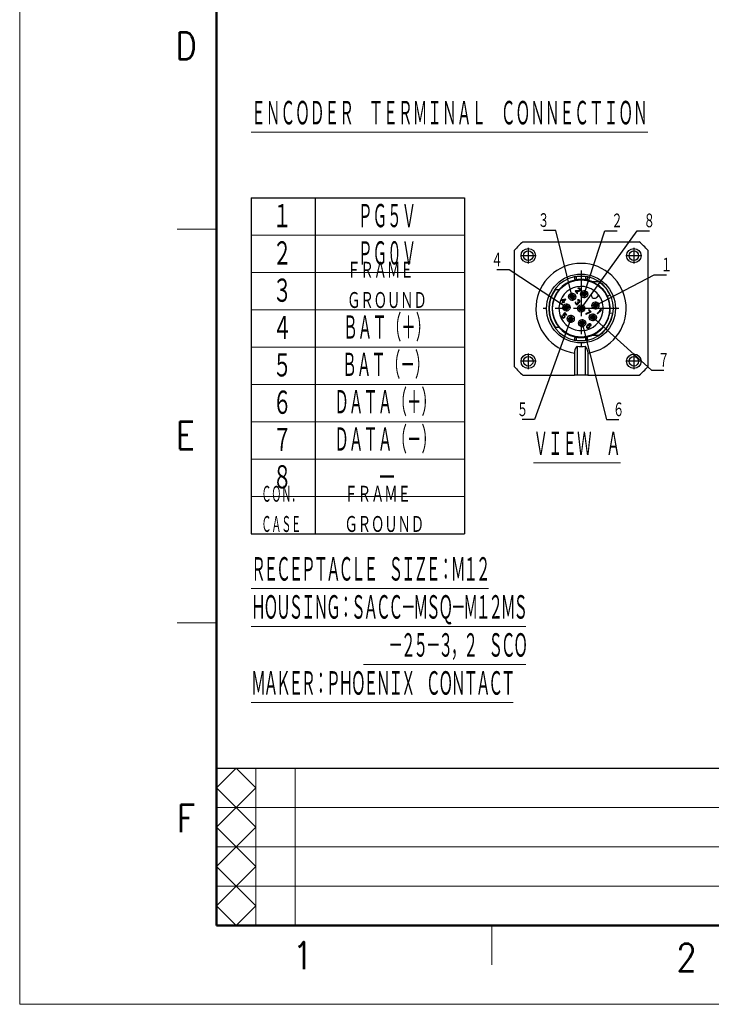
# Model space of a CAD drawing. Header units: millimetres. Extents: x 0 to 1071, y 0 to 742.
# Tile 1 of 127: x 0 to 220, y 0 to 313. Entities that reach past the tile are written whole.
import ezdxf

# ---------------------------------------------------------------- set-up
doc = ezdxf.new("R2010")
doc.units = ezdxf.units.MM
doc.header["$LTSCALE"] = 0.454724
doc.linetypes.add('CENTER', pattern=[50.8, 31.75, -6.35, 6.35, -6.35])
doc.layers.add('NoLayerName_001', color=7, linetype='Continuous')
doc.layers.add('NoLayerName_002', color=7, linetype='Continuous')
doc.styles.get("Standard").update_dxf_attribs({"font": 'txt', "bigfont": 'extfont2'})
doc.dimstyles.get("Standard").update_dxf_attribs({"dimtxt": 2.5, "dimasz": 2.5, "dimexe": 1, "dimexo": 1, "dimtad": 1, "dimdec": 3, "dimzin": 0, "dimdsep": 46, "dimtxsty": 'Standard', "dimcen": 2.5, "dimadec": 3, "dimazin": 0, "dimtfac": 0.75, "dimtdec": 3, "dimtmove": 0, "dimatfit": 3, "dimfxl": 1, "dimarcsym": 0})

# ---------------------------------------------------------------- blocks, each defined once
blk = doc.blocks.new('JZB_0007')
at = {"layer": 'NoLayerName_001', "color": 7, "linetype": 'Continuous', "lineweight": 25}
for p, q in [((2.67, 42.36), (39.69, 42.36)), ((0, 2.67), (0, 39.69)), ((42.36, 39.69), (42.36, 2.67)), ((26.8, 29.65), (24.85, 29.65)), ((14.1, 27.11), (12.92, 27.11)), ((19.39, 26.82), (19.26, 26.69)), ((19.26, 26.69), (19.98, 25.97)), ((20.59, 26.9), (19.39, 26.82)), ((19.55, 26.66), (20.61, 26.72)), ((20.11, 26.1), (19.55, 26.66)), ((19.98, 25.97), (20.11, 26.1)), ((20.32, 27.67), (20.2, 27.59)), ((20.2, 27.59), (20.3, 27.49)), ((20.3, 27.49), (20.42, 27.53)), ((20.5, 27.69), (20.32, 27.67)), ((20.42, 27.53), (20.53, 27.52)), ((20.64, 27.67), (20.5, 27.69)), ((20.53, 27.52), (20.65, 27.44)), ((20.73, 26.96), (20.59, 26.9)), ((20.61, 26.72), (20.73, 26.76)), ((20.8, 27.55), (20.64, 27.67)), ((20.65, 27.44), (20.73, 27.36)), ((20.73, 27.36), (20.81, 27.24)), ((20.78, 27.01), (20.73, 26.96)), ((20.73, 26.76), (20.85, 26.84)), ((20.82, 27.13), (20.78, 27.01)), ((20.88, 27.47), (20.8, 27.55)), ((20.81, 27.24), (20.82, 27.13)), ((20.85, 26.84), (20.9, 26.89)), ((20.98, 27.33), (20.88, 27.47)), ((20.9, 26.89), (20.98, 27.01)), ((21, 27.19), (20.98, 27.33)), ((20.98, 27.01), (21, 27.19)), ((25.38, 26.82), (24.72, 26.15)), ((26.15, 24.72), (26.82, 25.38)), ((29.55, 25.08), (30.39, 25.48)), ((15.1, 23.97), (14.95, 23.81)), ((14.95, 23.81), (15.42, 23.34)), ((15.42, 23.34), (15.06, 22.98)), ((15.06, 22.98), (15.18, 22.87)), ((16.26, 24.18), (15.1, 23.97)), ((15.18, 22.87), (15.54, 23.22)), ((15.24, 23.83), (16.06, 23.98)), ((15.57, 23.49), (15.24, 23.83)), ((15.54, 23.22), (15.74, 23.03)), ((16.06, 23.98), (15.57, 23.49)), ((15.69, 23.38), (16.38, 24.06)), ((15.89, 23.18), (15.69, 23.38)), ((15.74, 23.03), (15.89, 23.18)), ((16.38, 24.06), (16.26, 24.18)), ((19.37, 23.16), (19.33, 23.05)), ((19.33, 23.05), (19.34, 22.94)), ((19.34, 22.94), (19.37, 22.8)), ((19.42, 23.26), (19.37, 23.16)), ((19.37, 22.8), (19.42, 22.7)), ((19.52, 23.16), (19.42, 23.26)), ((19.42, 22.7), (19.58, 22.54)), ((19.48, 23), (19.49, 23.09)), ((19.49, 22.93), (19.48, 23)), ((19.49, 23.09), (19.52, 23.16)), ((19.57, 22.81), (19.49, 22.93)), ((19.69, 22.69), (19.57, 22.81)), ((19.58, 22.54), (19.68, 22.49)), ((19.68, 22.49), (19.81, 22.46)), ((19.81, 22.62), (19.69, 22.69)), ((19.88, 22.6), (19.81, 22.62)), ((19.81, 22.46), (19.93, 22.45)), ((19.97, 22.61), (19.88, 22.6)), ((19.93, 22.45), (20.04, 22.49)), ((20.04, 22.64), (19.97, 22.61)), ((20.12, 23.32), (20.02, 23.22)), ((20.02, 23.22), (20.1, 23.14)), ((20.14, 22.75), (20.04, 22.64)), ((20.04, 22.49), (20.14, 22.54)), ((20.2, 23.96), (20.08, 23.88)), ((20.08, 23.88), (20.18, 23.78)), ((20.1, 23.14), (20.19, 23)), ((20.2, 23.24), (20.12, 23.32)), ((20.2, 22.89), (20.14, 22.75)), ((20.14, 22.54), (20.24, 22.65)), ((20.18, 23.78), (20.3, 23.81)), ((20.19, 23), (20.2, 22.89)), ((20.38, 23.98), (20.2, 23.96)), ((20.37, 23.18), (20.2, 23.24)), ((20.24, 22.65), (20.32, 22.77)), ((20.3, 23.81), (20.41, 23.8)), ((20.31, 23.03), (20.47, 23.03)), ((20.36, 22.88), (20.31, 23.03)), ((20.32, 22.77), (20.36, 22.88)), ((20.46, 23.19), (20.37, 23.18)), ((20.51, 23.95), (20.38, 23.98)), ((20.41, 23.8), (20.53, 23.73)), ((20.61, 23.25), (20.46, 23.19)), ((20.47, 23.03), (20.58, 23.07)), ((20.68, 23.84), (20.51, 23.95)), ((20.53, 23.73), (20.61, 23.65)), ((20.58, 23.07), (20.7, 23.15)), ((20.61, 23.65), (20.68, 23.53)), ((20.66, 23.3), (20.61, 23.25)), ((20.69, 23.42), (20.66, 23.3)), ((20.72, 23.8), (20.68, 23.84)), ((20.68, 23.53), (20.69, 23.42)), ((20.7, 23.15), (20.76, 23.2)), ((20.83, 23.63), (20.72, 23.8)), ((20.76, 23.2), (20.84, 23.32)), ((20.86, 23.5), (20.83, 23.63)), ((20.84, 23.32), (20.86, 23.5)), ((15.07, 18.83), (15.03, 18.67)), ((15.14, 18.97), (15.07, 18.83)), ((15.26, 18.85), (15.14, 18.97)), ((15.19, 18.71), (15.26, 18.85)), ((16.03, 19.86), (15.37, 19.2)), ((15.37, 19.2), (15.5, 19.06)), ((15.5, 19.06), (15.66, 19.06)), ((15.59, 19.23), (16, 19.64)), ((15.77, 19.21), (15.59, 19.23)), ((15.66, 19.06), (15.77, 19)), ((15.89, 19.13), (15.77, 19.21)), ((15.77, 19), (15.88, 18.89)), ((15.88, 18.89), (15.94, 18.78)), ((16.01, 19.01), (15.89, 19.13)), ((15.94, 18.78), (15.95, 18.67)), ((16, 19.64), (16.58, 19.06)), ((16.09, 18.89), (16.01, 19.01)), ((16.7, 19.19), (16.03, 19.86)), ((16.11, 18.71), (16.09, 18.89)), ((16.58, 19.06), (16.7, 19.19)), ((24.11, 20.15), (22.64, 19.48)), ((22.64, 19.48), (22.76, 19.36)), ((22.76, 19.36), (24.23, 20.03)), ((23.64, 20.88), (23.51, 20.75)), ((23.51, 20.75), (24.11, 20.15)), ((24.36, 20.16), (23.64, 20.88)), ((24.23, 20.03), (24.36, 20.16)), ((27.33, 20.62), (26.33, 19.62)), ((26.33, 19.62), (26.45, 19.5)), ((26.45, 19.5), (27.65, 20.7)), ((27.23, 20.76), (27.03, 20.56)), ((27.03, 20.56), (27.33, 20.62)), ((27.53, 20.82), (27.23, 20.76)), ((27.65, 20.7), (27.53, 20.82)), ((31.22, 19.59), (30.3, 19.74)), ((15.03, 18.67), (15.05, 18.49)), ((15.05, 18.49), (15.13, 18.37)), ((15.13, 18.37), (15.25, 18.25)), ((15.2, 18.6), (15.19, 18.71)), ((15.26, 18.49), (15.2, 18.6)), ((15.25, 18.25), (15.37, 18.17)), ((15.37, 18.38), (15.26, 18.49)), ((15.48, 18.32), (15.37, 18.38)), ((15.37, 18.17), (15.55, 18.15)), ((15.59, 18.31), (15.48, 18.32)), ((15.55, 18.15), (15.71, 18.19)), ((15.71, 18.35), (15.59, 18.31)), ((15.8, 18.41), (15.71, 18.35)), ((15.71, 18.19), (15.88, 18.28)), ((15.85, 18.46), (15.8, 18.41)), ((15.91, 18.55), (15.85, 18.46)), ((15.88, 18.28), (15.98, 18.38)), ((15.95, 18.67), (15.91, 18.55)), ((15.98, 18.38), (16.07, 18.55)), ((16.07, 18.55), (16.11, 18.71)), ((23.03, 15.68), (22.94, 15.51)), ((23.19, 15.88), (23.03, 15.68)), ((23.15, 15.61), (23.23, 15.68)), ((23.37, 16.06), (23.19, 15.88)), ((23.23, 15.68), (23.33, 15.74)), ((23.33, 15.74), (23.42, 15.75)), ((23.56, 16.22), (23.37, 16.06)), ((23.42, 15.91), (23.47, 15.96)), ((23.64, 15.89), (23.42, 15.91)), ((23.42, 15.75), (23.53, 15.74)), ((23.47, 15.96), (23.64, 16.09)), ((23.53, 15.74), (23.62, 15.71)), ((23.73, 16.3), (23.56, 16.22)), ((23.62, 15.71), (23.75, 15.57)), ((23.64, 16.09), (23.74, 16.15)), ((23.76, 15.81), (23.64, 15.89)), ((23.89, 16.35), (23.73, 16.3)), ((23.74, 16.15), (23.85, 16.18)), ((23.86, 15.71), (23.76, 15.81)), ((23.85, 16.18), (23.96, 16.18)), ((23.94, 15.59), (23.86, 15.71)), ((24.07, 16.32), (23.89, 16.35)), ((23.96, 16.18), (24.05, 16.14)), ((24.05, 16.14), (24.17, 16.02)), ((24.2, 16.25), (24.07, 16.32)), ((24.17, 16.02), (24.2, 15.94)), ((24.21, 15.82), (24.18, 15.71)), ((24.18, 15.71), (24.27, 15.61)), ((24.28, 16.17), (24.2, 16.25)), ((24.2, 15.94), (24.21, 15.82)), ((24.27, 15.61), (24.33, 15.7)), ((24.35, 16.04), (24.28, 16.17)), ((24.33, 15.7), (24.37, 15.87)), ((24.37, 15.87), (24.35, 16.04)), ((12.92, 15.25), (14.1, 15.25)), ((22.94, 15.51), (22.9, 15.35)), ((22.9, 15.35), (22.92, 15.18)), ((22.92, 15.18), (23, 15.05)), ((23, 15.05), (23.1, 14.95)), ((23.06, 15.39), (23.1, 15.51)), ((23.07, 15.28), (23.06, 15.39)), ((23.11, 15.2), (23.07, 15.28)), ((23.1, 15.51), (23.15, 15.61)), ((23.1, 14.95), (23.22, 14.88)), ((23.25, 15.06), (23.11, 15.2)), ((23.22, 14.88), (23.4, 14.85)), ((23.33, 15.02), (23.25, 15.06)), ((23.44, 15.01), (23.33, 15.02)), ((23.4, 14.85), (23.56, 14.89)), ((23.56, 15.05), (23.44, 15.01)), ((23.65, 15.11), (23.56, 15.05)), ((23.56, 14.89), (23.73, 14.98)), ((23.73, 15.18), (23.65, 15.11)), ((23.79, 15.28), (23.73, 15.18)), ((23.73, 14.98), (23.86, 15.11)), ((23.75, 15.57), (23.79, 15.48)), ((23.79, 15.48), (23.8, 15.37)), ((23.8, 15.37), (23.79, 15.28)), ((23.86, 15.11), (23.94, 15.28)), ((23.96, 15.41), (23.94, 15.59)), ((23.94, 15.28), (23.96, 15.41)), ((19.06, 7.01), (19.06, 0)), ((19.91, 9.16), (19.91, 0)), ((22.45, 9.16), (22.45, 0)), ((23.3, 7.01), (23.3, 0)), ((2.67, 0), (19.06, 0)), ((19.91, 0), (19.06, 0)), ((22.45, 0), (19.91, 0)), ((23.3, 0), (22.45, 0)), ((23.3, 0), (39.69, 0))]:
    blk.add_line(p, q, dxfattribs=at)
for centre, radius in [((4.41, 37.96), 2.29), ((4.41, 37.96), 1.52), ((37.96, 37.96), 2.29), ((37.96, 37.96), 1.52), ((21.18, 21.18), 10.94), ((21.18, 21.18), 9.07), ((18.38, 24.9), 1.14), ((18.38, 24.9), 0.678), ((22.15, 25.74), 1.14), ((22.15, 25.74), 0.678), ((16.53, 21.51), 1.14), ((16.53, 21.51), 0.678), ((21.18, 21.18), 1.14), ((25.74, 22.15), 1.14), ((25.74, 22.15), 0.678), ((17.89, 17.89), 1.14), ((21.18, 21.18), 0.678), ((24.9, 18.38), 1.14), ((24.9, 18.38), 0.678), ((17.89, 17.89), 0.678), ((21.51, 16.53), 1.14), ((21.51, 16.53), 0.678), ((4.41, 4.41), 2.29), ((37.96, 4.41), 2.29), ((4.41, 4.41), 1.52), ((37.96, 4.41), 1.52)]:
    blk.add_circle(centre, radius, dxfattribs=at)
for centre, radius, start, end in [((21.18, 21.18), 28.13, 131.148, 138.852), ((21.18, 21.18), 28.13, 41.148, 48.852), ((21.18, 21.18), 9.23, 102.1695, 140.0438), ((21.18, 21.18), 7.03, 53.3129, 0), ((21.18, 21.18), 9.23, 77.8305, 102.1695), ((21.18, 21.18), 9.23, 66.5534, 77.8305), ((21.18, 21.18), 9.23, 25, 66.5534), ((21.18, 21.18), 10.17, 25, 56.4427), ((21.18, 21.18), 10.17, 144.3147, 215.6853), ((21.18, 21.18), 9.23, 140.0438, 219.9562), ((25.43, 25.43), 1.02, 135, 315), ((21.18, 21.18), 7.03, 36.6871, 53.3129), ((21.18, 21.18), 7.03, 0, 36.6871), ((21.18, 21.18), 9.23, 351, 25), ((21.18, 21.18), 10.17, 303.5573, 351), ((21.18, 21.18), 9.23, 330, 351), ((21.18, 21.18), 9.23, 293.4466, 330), ((21.18, 21.18), 9.23, 219.9562, 257.8305), ((21.18, 21.18), 9.23, 282.1695, 293.4466), ((21.18, 21.18), 9.23, 257.8305, 282.1695), ((21.18, 21.18), 12.08, 263.9629, 276.0371), ((21.18, 21.18), 28.13, 221.148, 228.852), ((21.18, 21.18), 28.13, 311.148, 318.852)]:
    blk.add_arc(centre, radius, start, end, dxfattribs=at)
at = {"layer": 'NoLayerName_001', "color": 2, "linetype": 'Continuous', "lineweight": 25}
for centre, radius, start, end in [((21.18, 21.18), 14.32, 278.5029, 261.4971), ((20.21, 25.69), 5.64, 94.2115, 102.1679), ((21.18, 12.43), 18.94, 85.7901, 94.1998), ((22.16, 25.72), 5.61, 77.8168, 85.7893), ((21.18, 21.18), 10.26, 102.1695, 257.8305), ((21.18, 21.18), 10.26, 282.1695, 77.8305), ((20.2, 16.64), 5.61, 257.8168, 265.7893), ((21.18, 29.94), 18.94, 265.7901, 274.1998), ((22.15, 16.67), 5.64, 274.2115, 282.1679)]:
    blk.add_arc(centre, radius, start, end, dxfattribs=at)
for points, knots in [([(19.63, 30.28), (19.65, 30.32), (19.68, 30.4), (19.7, 30.53), (19.73, 30.71), (19.77, 30.97), (19.78, 31.19), (19.79, 31.32)], [0, 0, 0, 0, 0.123745, 0.254974, 0.395157, 0.652193, 1.047871, 1.047871, 1.047871, 1.047871]), ([(22.57, 31.32), (22.58, 31.19), (22.6, 30.97), (22.63, 30.71), (22.66, 30.53), (22.68, 30.39), (22.72, 30.32), (22.73, 30.28)], [0, 0, 0, 0, 0.394644, 0.651537, 0.792693, 0.946253, 1.047483, 1.047483, 1.047483, 1.047483]), ([(19.02, 31.21), (19.05, 31.07), (19.1, 30.82), (19.16, 30.53), (19.21, 30.34), (19.22, 30.25), (19.23, 30.21)], [0, 0, 0, 0, 0.427992, 0.751265, 0.885999, 1.020733, 1.020733, 1.020733, 1.020733]), ([(23.13, 30.21), (23.14, 30.25), (23.16, 30.34), (23.2, 30.53), (23.26, 30.82), (23.31, 31.07), (23.34, 31.21)], [0, 0, 0, 0, 0.134734, 0.269468, 0.592741, 1.020733, 1.020733, 1.020733, 1.020733]), ([(19.23, 12.15), (19.22, 12.11), (19.21, 12.02), (19.16, 11.83), (19.1, 11.54), (19.05, 11.3), (19.02, 11.16)], [0, 0, 0, 0, 0.134734, 0.269468, 0.592741, 1.020733, 1.020733, 1.020733, 1.020733]), ([(19.79, 11.04), (19.78, 11.18), (19.76, 11.39), (19.73, 11.65), (19.7, 11.84), (19.68, 11.97), (19.64, 12.05), (19.63, 12.08)], [0, 0, 0, 0, 0.394644, 0.651537, 0.792693, 0.95682, 1.047471, 1.047471, 1.047471, 1.047471]), ([(22.73, 12.08), (22.71, 12.04), (22.68, 11.96), (22.65, 11.78), (22.61, 11.55), (22.59, 11.29), (22.57, 11.12), (22.57, 11.04)], [0, 0, 0, 0, 0.123745, 0.254974, 0.538362, 0.822976, 1.047853, 1.047853, 1.047853, 1.047853]), ([(23.34, 11.16), (23.31, 11.3), (23.26, 11.54), (23.2, 11.83), (23.16, 12.02), (23.14, 12.11), (23.13, 12.15)], [0, 0, 0, 0, 0.427992, 0.751265, 0.885999, 1.020733, 1.020733, 1.020733, 1.020733])]:
    blk.add_open_spline(points, degree=3, knots=knots, dxfattribs=at)
at = {"layer": 'NoLayerName_001', "color": 7, "linetype": 'Continuous', "lineweight": 25}
for points, knots in [([(24.85, 12.71), (24.96, 12.71), (25.17, 12.71), (25.49, 12.71), (25.81, 12.71), (26.14, 12.71), (26.47, 12.71), (26.69, 12.71), (26.8, 12.71)], [0, 0, 0, 0, 0.316423, 0.6354, 0.956788, 1.281711, 1.611295, 1.945392, 1.945392, 1.945392, 1.945392]), ([(19.91, 9.16), (19.85, 9.1), (19.72, 8.96), (19.57, 8.74), (19.42, 8.5), (19.3, 8.24), (19.19, 7.95), (19.12, 7.66), (19.07, 7.34), (19.07, 7.13), (19.06, 7.01)], [0, 0, 0, 0, 0.274527, 0.541432, 0.812024, 1.119429, 1.401728, 1.735031, 2.022726, 2.370325, 2.370325, 2.370325, 2.370325]), ([(22.45, 9.16), (22.51, 9.1), (22.64, 8.96), (22.8, 8.74), (22.94, 8.5), (23.07, 8.22), (23.17, 7.94), (23.25, 7.63), (23.29, 7.32), (23.29, 7.11), (23.3, 7.01)], [0, 0, 0, 0, 0.274527, 0.541432, 0.834145, 1.119431, 1.445663, 1.735033, 2.075632, 2.370326, 2.370326, 2.370326, 2.370326])]:
    blk.add_open_spline(points, degree=3, knots=knots, dxfattribs=at)
at = {"layer": 'NoLayerName_002', "color": 2, "linetype": 'CENTER', "lineweight": 25}
for p, q in [((6.92, 37.96), (1.89, 37.96)), ((4.41, 40.47), (4.41, 35.44)), ((40.47, 37.96), (35.44, 37.96)), ((37.96, 40.47), (37.96, 35.44)), ((21.18, 33.21), (21.18, 9.15)), ((18.38, 26.16), (18.38, 23.64)), ((23.41, 25.74), (20.89, 25.74)), ((22.15, 27), (22.15, 24.48)), ((16.53, 22.76), (16.53, 20.25)), ((19.63, 24.9), (17.12, 24.9)), ((27, 22.15), (24.48, 22.15)), ((25.74, 23.41), (25.74, 20.89)), ((33.21, 21.18), (9.15, 21.18)), ((17.79, 21.51), (15.27, 21.51)), ((17.89, 19.14), (17.89, 16.63)), ((24.9, 19.63), (24.9, 17.12)), ((19.14, 17.89), (16.63, 17.89)), ((22.76, 16.53), (20.25, 16.53)), ((21.51, 17.79), (21.51, 15.27)), ((26.16, 18.38), (23.64, 18.38)), ((4.41, 6.92), (4.41, 1.89)), ((37.96, 6.92), (37.96, 1.89)), ((6.92, 4.41), (1.89, 4.41)), ((40.47, 4.41), (35.44, 4.41))]:
    blk.add_line(p, q, dxfattribs=at)

msp = doc.modelspace()

# ---------------------------------------------------------------- linework, layer by layer
at = {"layer": 'NoLayerName_001', "color": 7, "linetype": 'Continuous', "lineweight": 13}
for p, q in [((0, 0), (0, 742.5)), ((1050, 0), (0, 0))]:
    msp.add_line(p, q, dxfattribs=at)
at = {"layer": 'NoLayerName_001', "color": 7, "linetype": 'Continuous', "lineweight": 50}
for p, q in [((62.5, 25), (62.5, 717.5)), ((1025, 25), (62.5, 25))]:
    msp.add_line(p, q, dxfattribs=at)
at = {"layer": 'NoLayerName_001', "color": 7, "linetype": 'Continuous', "lineweight": 25}
for p, q in [((73.5252, 256.2951), (73.5252, 149.5451)), ((73.5252, 256.2951), (141.303, 256.2951)), ((93.8585, 256.2951), (93.8585, 149.5451)), ((141.303, 256.2951), (141.303, 149.5451)), ((73.5252, 149.5451), (141.303, 149.5451)), ((62.5, 75), (1025, 75))]:
    msp.add_line(p, q, dxfattribs=at)
at = {"layer": 'NoLayerName_001', "color": 2, "linetype": 'Continuous', "lineweight": 13}
for p, q in [((50, 246.25), (62.5, 246.25)), ((73.5252, 244.4339), (141.303, 244.4339)), ((73.5252, 232.5728), (141.303, 232.5728)), ((73.5252, 220.7117), (141.303, 220.7117)), ((73.5252, 208.8506), (141.303, 208.8506)), ((73.5252, 196.9895), (141.303, 196.9895)), ((73.5252, 185.1284), (141.303, 185.1284)), ((73.5252, 173.2673), (141.303, 173.2673)), ((73.5252, 161.4062), (141.303, 161.4062)), ((62.5, 121.25), (50, 121.25)), ((62.5, 68.75), (68.75, 75)), ((68.75, 75), (75, 68.75)), ((75, 25), (75, 75)), ((87.5, 75), (87.5, 25)), ((75, 56.25), (62.5, 68.75)), ((62.5, 56.25), (75, 68.75)), ((312.5, 62.5), (62.5, 62.5)), ((62.5, 56.25), (75, 43.75)), ((62.5, 43.75), (75, 56.25)), ((62.5, 50), (312.5, 50)), ((75, 31.25), (62.5, 43.75)), ((62.5, 31.25), (75, 43.75)), ((312.5, 37.5), (62.5, 37.5)), ((62.5, 31.25), (68.75, 25)), ((68.75, 25), (75, 31.25)), ((150, 25), (150, 12.5))]:
    msp.add_line(p, q, dxfattribs=at)

# ---------------------------------------------------------------- block references
at = {"layer": 'NoLayerName_001'}
msp.add_blockref('JZB_0007', (157.1668, 199.9157), dxfattribs=at)

# ---------------------------------------------------------------- texts
at = {"layer": 'NoLayerName_001', "color": 2, "lineweight": 13, "char_height": 8.75, "attachment_point": 7}
for s, insert in [('\\A1;\\W0.8600;D', (49.4441, 300.1757)), ('\\A1;\\W0.8600;E', (49.5455, 176.3875)), ('\\A1;\\W0.8600;F', (49.9475, 54.7031)), ('\\A1;\\W0.8600;1', (86.7468, 11.1268)), ('\\A1;\\W0.8600;2', (208.6312, 10.5652))]:
    msp.add_mtext(s, dxfattribs=dict(at, insert=insert))
at = {"layer": 'NoLayerName_001', "color": 3, "lineweight": 13, "attachment_point": 7}
for s, insert, char_height in [('\\A1;\\W0.5000;\\LＥＮＣＯＤＥＲ\u3000ＴＥＲＭＩＮＡＬ\u3000ＣＯＮＮＥＣＴＩＯＮ\\l', (73.5252, 278.779), 8.485363), ('\\A1;\\W0.6667;１', (80.337, 246.1284), 8.387152), ('\\A1;\\W0.5000;ＰＧ５Ｖ', (107.5162, 246.1284), 8.387152), ('\\A1;\\W0.6667;２', (80.337, 234.2673), 8.387152), ('\\A1;\\W0.5000;ＰＧ０Ｖ', (107.5162, 234.2673), 8.387152), ('\\A1;\\W0.6667;ＦＲＡＭＥ\\PＧＲＯＵＮＤ', (104.0373, 220.7117), 5.75119), ('\\A1;\\W0.6667;３', (80.337, 222.4062), 8.387152), ('\\A1;\\W0.5000;ＢＡＴ（＋）', (102.7852, 210.5451), 8.387152), ('\\A1;\\W0.6667;４', (80.337, 210.5451), 8.387152), ('\\A1;\\W0.6667;５', (80.337, 198.6839), 8.387152), ('\\A1;\\W0.5000;ＢＡＴ（－）', (102.4839, 198.6839), 8.387152), ('\\A1;\\W0.6667;６', (80.337, 186.8228), 8.387152), ('\\A1;\\W0.5000;ＤＡＴＡ（＋）', (99.9677, 186.8228), 8.387152), ('\\A1;\\W0.5000;ＤＡＴＡ（－）', (99.9677, 174.9617), 8.387152), ('\\A1;\\W0.6667;７', (80.337, 174.9617), 8.387152), ('\\A1;\\W0.5000;\\LＶＩＥＷ\u3000Ａ\\l', (163.2505, 173.7759), 8.387152), ('\\A1;\\W0.6667;８', (80.337, 163.1006), 8.387152), ('\\A1;\\W0.6667;－', (113.6337, 163.1006), 8.387152), ('\\A1;\\W0.5000;ＣＯＮ．\\PＣＡＳＥ', (76.7904, 149.5451), 5.75119), ('\\A1;\\W0.6667;ＦＲＡＭＥ\\PＧＲＯＵＮＤ', (103.1857, 149.5451), 5.75119)]:
    msp.add_mtext(s, dxfattribs=dict(at, insert=insert, char_height=char_height))
at = {"layer": 'NoLayerName_001', "color": 3, "linetype": 'Continuous', "lineweight": 13, "char_height": 4.949795, "line_spacing_factor": 0.771429}
for s, insert, attachment_point in [('\\A1;\\W0.6667;３', (168.2683, 246.5217), 9), ('\\A1;\\W0.6667;２', (187.9607, 246.4294), 7), ('\\A1;\\W0.6667;８', (198.2186, 246.4294), 7), ('\\A1;\\W0.6667;４', (153.4368, 233.9849), 9), ('\\A1;\\W0.6667;１', (203.6568, 232.3875), 7), ('\\A1;\\W0.6667;７', (202.8134, 202.1557), 7), ('\\A1;\\W0.6667;５', (161.57, 186.412), 9), ('\\A1;\\W0.6667;６', (188.462, 186.412), 7)]:
    msp.add_mtext(s, dxfattribs=dict(at, insert=insert, attachment_point=attachment_point))
at = {"layer": 'NoLayerName_001', "color": 3, "lineweight": 13, "insert": (73.5252, 97.563), "char_height": 8.485363, "attachment_point": 7, "line_spacing_factor": 0.854167}
msp.add_mtext('\\A1;\\W0.5000;\\T0.8333;\\LＲＥＣＥＰＴＡＣＬＥ\u3000ＳＩＺＥ：Ｍ１２\\l\\P\\LＨＯＵＳＩＮＧ：ＳＡＣＣ－ＭＳＱ－Ｍ１２ＭＳ\\l\\P\u3000\u3000\u3000\u3000\u3000\u3000\u3000\u3000\u3000\\L\u3000\u3000－２５－３，２\u3000ＳＣＯ\\l\\P\\LＭＡＫＥＲ：ＰＨＯＥＮＩＸ\u3000ＣＯＮＴＡＣＴ\\l', dxfattribs=at)

# ---------------------------------------------------------------- leaders
at = {"layer": 'NoLayerName_001', "color": 3, "linetype": 'Continuous', "lineweight": 13, "annotation_type": 0, "has_hookline": 1, "text_width": 1.8857}
for points, hookline_direction in [([(175.543, 224.8177), (170.3075, 245.8967), (168.8933, 245.8967)], 1), ([(178.3473, 221.0963), (196.1794, 245.8044), (197.5936, 245.8044)], 0), ([(179.3161, 225.6542), (185.9214, 245.8044), (187.3357, 245.8044)], 0), ([(173.699, 221.4213), (155.476, 233.3599), (154.0618, 233.3599)], 1), ([(182.9052, 222.0651), (201.6176, 231.7625), (203.0318, 231.7625)], 0), ([(175.0524, 217.8013), (163.6093, 185.787), (162.195, 185.787)], 1), ([(178.6724, 216.4479), (186.4228, 185.787), (187.837, 185.787)], 0), ([(182.0687, 218.292), (200.7742, 201.5307), (202.1884, 201.5307)], 0)]:
    msp.add_leader(points, dimstyle='Standard', override={"dimtxt": 4.949795, "dimasz": 1.414227, "dimldrblk": 'DOT'}, dxfattribs=dict(at, hookline_direction=hookline_direction))

doc.saveas('drawing.dxf')
